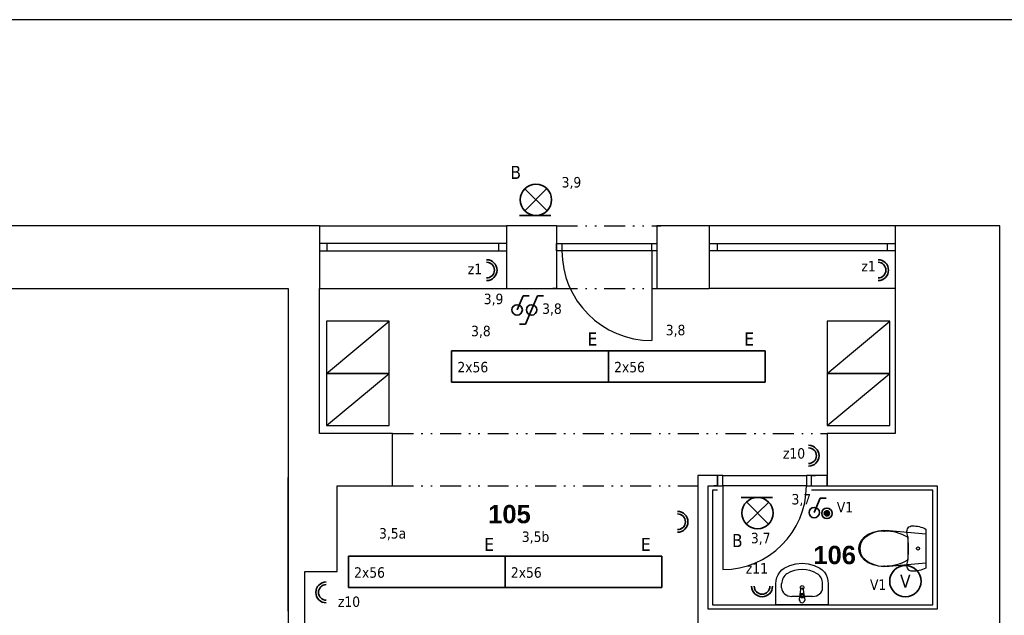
# Model space of a CAD drawing. Header units: millimetres. Extents: x -43330 to -14980, y 7648 to 41537.
# Tile 4 of 5: x -34795 to -25373, y 35836 to 41537. Entities that reach past the tile are written whole.
import ezdxf
from ezdxf.enums import TextEntityAlignment as Align

# ---------------------------------------------------------------- set-up
doc = ezdxf.new("R2010")
doc.units = ezdxf.units.MM
doc.header["$MEASUREMENT"] = 0
doc.linetypes.add('Čerchovaná se dvěma tečkami M', pattern=[455, 200, -75, 15, -75, 15, -75])
doc.layers.add('0_E_Osv', color=1, linetype='Continuous', lineweight=35)
doc.layers.add('0_E_Pop', color=4, linetype='Continuous', lineweight=20)
for name, color, linetype in [('Dveře ArchiCADu', 7, 'Continuous'), ('Nábytek', 7, 'Continuous'), ('Okna ArchiCADu', 7, 'Continuous'), ('SLEPAK', 7, 'Continuous')]:
    doc.layers.add(name, color=color, linetype=linetype)
doc.styles.add('GENERATED_STYLE_1', font='arialbd.ttf')
doc.styles.get("Standard").update_dxf_attribs({"font": 'tahoma.ttf'})

# ---------------------------------------------------------------- blocks, each defined once
blk = doc.blocks.new('Sv_zářivkové 2x36W')
at = {"linetype": 'Continuous'}
for p, q in [((1500, 150), (0, 150)), ((0, 150), (0, -150)), ((1500, -150), (1500, 150)), ((0, -150), (1500, -150))]:
    blk.add_line(p, q, dxfattribs=at)
at = {"flags": 9}
for tag, p in [('MJ', (200, 331.1)), ('SKUPINA', (200, 181.1))]:
    blk.add_attdef(tag, text='', height=100, dxfattribs=at).set_placement(p, align=Align.RIGHT)
for tag, p, height, flags in [('OZNAČENÍ', (1300, 200), 125, 8), ('TYP', (54.9, -56.5), 100, 8), ('VÝROBCE', (300, -300), 100, 9), ('POPIS', (300, -450), 100, 9), ('POZNÁMKA', (300, -600), 100, 9)]:
    blk.add_attdef(tag, p, '', height=height, dxfattribs=dict(flags=flags))
blk = doc.blocks.new('Zásuvka 230V_Dvojitá')
for radius in [99.9, 75]:
    blk.add_arc((0, 99.9), radius, 180, 0)
for tag, p, height, flags in [('OZNAČENÍ', (100, 150), 125, 8), ('TYP', (200, 0), 100, 9), ('VÝROBCE', (200, -150), 100, 9), ('POPIS', (-300, -350), 100, 9), ('POZNÁMKA', (-300, -500), 100, 9)]:
    blk.add_attdef(tag, p, '', height=height, dxfattribs=dict(flags=flags))
at = {"flags": 9}
for tag, p in [('MJ', (-350, 150)), ('SKUPINA', (-350, 0))]:
    blk.add_attdef(tag, text='', height=100, dxfattribs=at).set_placement(p, align=Align.RIGHT)
blk = doc.blocks.new('Sv_žárovkové nástěnné')
at = {"linetype": 'Continuous'}
blk.add_line((-149.9, 156.7), (-149.9, -143.3), dxfattribs=at)
for p, q in [((-107.2, 104.9), (107.2, -104.9)), ((-104.9, -107.2), (104.9, 107.2))]:
    blk.add_line(p, q)
blk.add_circle((0, 0), 150)
at = {"flags": 9}
for tag, p in [('MJ', (-250, 100)), ('SKUPINA', (-250, -50))]:
    blk.add_attdef(tag, text='', height=100, dxfattribs=at).set_placement(p, align=Align.RIGHT)
for tag, p, height, flags in [('OZNAČENÍ', (200, 100), 125, 8), ('TYP', (300, -50), 100, 9), ('VÝROBCE', (300, -200), 100, 9), ('POPIS', (-200, -400), 100, 9), ('POZNÁMKA', (-200, -550), 100, 9)]:
    blk.add_attdef(tag, p, '', height=height, dxfattribs=dict(flags=flags))
blk = doc.blocks.new('Spínač jednopólový ř.1')
for p, q in [((0, 0), (57.6, 136.5)), ((57.6, 136.5), (115.1, 136.5))]:
    blk.add_line(p, q)
blk.add_circle((0, 0), 50)
at = {"flags": 9}
for tag, p in [('MJ', (-300, 200)), ('SKUPINA', (-300, 50))]:
    blk.add_attdef(tag, text='', height=100, dxfattribs=at).set_placement(p, align=Align.RIGHT)
for tag, p, height, flags in [('OZNAČENÍ', (150, 200), 125, 8), ('TYP', (250, 50), 100, 9), ('VÝROBCE', (250, -100), 100, 9), ('POPIS', (-250, -300), 100, 9), ('POZNÁMKA', (-250, -450), 100, 9)]:
    blk.add_attdef(tag, p, '', height=height, dxfattribs=dict(flags=flags))
blk = doc.blocks.new('Spínač střídavý_schod ř.6')
for p, q in [((0, 0), (57.6, 136.5)), ((57.6, 136.5), (115.1, 136.5)), ((0, 0), (-57.6, -136.5)), ((-57.6, -136.5), (-115.1, -136.5))]:
    blk.add_line(p, q)
blk.add_circle((0, 0), 50)
for tag, p, height, flags in [('OZNAČENÍ', (150, 150), 125, 8), ('TYP', (250, 0), 100, 9), ('VÝROBCE', (250, -150), 100, 9), ('POPIS', (-250, -350), 100, 9), ('POZNÁMKA', (-250, -500), 100, 9)]:
    blk.add_attdef(tag, p, '', height=height, dxfattribs=dict(flags=flags))
at = {"flags": 9}
for tag, p in [('MJ', (-300, 150)), ('SKUPINA', (-300, 0))]:
    blk.add_attdef(tag, text='', height=100, dxfattribs=at).set_placement(p, align=Align.RIGHT)
blk = doc.blocks.new('Ventilátor')
blk.add_circle((0, 0), 150)
at = {"flags": 8}
blk.add_attdef('OZNAČENÍ', text='', height=125, dxfattribs=at).set_placement((0, 0), align=Align.MIDDLE)
at = {"flags": 9}
for tag, p in [('MJ', (-250, 50)), ('SKUPINA', (-250, -100))]:
    blk.add_attdef(tag, text='', height=100, dxfattribs=at).set_placement(p, align=Align.RIGHT)
for tag, p in [('TYP', (300, -100)), ('VÝROBCE', (300, -250)), ('POPIS', (-200, -450)), ('POZNÁMKA', (-200, -600))]:
    blk.add_attdef(tag, p, '', height=100, dxfattribs=at)
blk = doc.blocks.new('TL_ZV')
at = {"linetype": 'Continuous'}
blk.add_hatch(color=256, dxfattribs=at).paths.add_polyline_path([(100, 0, 1), (-100, 0, 1)])
for radius in [200, 100]:
    blk.add_circle((0, 0), radius)

msp = doc.modelspace()

# ---------------------------------------------------------------- linework, layer by layer
at = {"layer": 'Dveře ArchiCADu', "linetype": 'Continuous'}
for p, q in [((-29656.8, 39565.2), (-29693.8, 39565.2)), ((-29656.8, 39565.2), (-29656.8, 39395.2)), ((-28696.8, 39565.2), (-28696.8, 39395.2)), ((-28696.8, 39565.2), (-28659.8, 39565.2)), ((-29656.8, 39395.2), (-29606.8, 39395.2)), ((-29656.8, 39325.2), (-29656.8, 39395.2)), ((-29656.8, 39395.2), (-29656.8, 39325.2)), ((-29606.8, 39395.2), (-28746.8, 39395.2)), ((-29606.8, 39395.2), (-29606.8, 39325.2)), ((-28746.8, 39325.2), (-28746.8, 39395.2)), ((-28746.8, 39395.2), (-28696.8, 39395.2)), ((-28696.8, 39395.2), (-28696.8, 39325.2)), ((-28696.8, 39395.2), (-28696.8, 39325.2)), ((-29606.8, 39325.2), (-29656.8, 39325.2)), ((-29656.8, 39325.2), (-29656.8, 38965.2)), ((-28746.8, 39325.2), (-29606.8, 39325.2)), ((-28696.8, 39325.2), (-28746.8, 39325.2)), ((-28746.8, 39325.2), (-28746.8, 38465.2)), ((-28696.8, 39325.2), (-28696.8, 38965.2)), ((-29656.8, 38965.2), (-29693.8, 38965.2)), ((-28696.8, 38965.2), (-28659.8, 38965.2)), ((-28116.8, 37175.2), (-28153.8, 37175.2)), ((-28066.8, 37175.2), (-28116.8, 37175.2)), ((-28116.8, 37175.2), (-28116.8, 37075.2)), ((-28116.8, 37075.2), (-28116.8, 37175.2)), ((-28066.8, 37175.2), (-27266.8, 37175.2)), ((-28066.8, 37075.2), (-28066.8, 37175.2)), ((-27216.8, 37175.2), (-27266.8, 37175.2)), ((-27266.8, 37175.2), (-27266.8, 37075.2)), ((-27216.8, 37075.2), (-27216.8, 37175.2)), ((-27216.8, 37075.2), (-27216.8, 37175.2)), ((-27216.8, 37175.2), (-27179.8, 37175.2)), ((-28116.8, 37075.2), (-28153.8, 37075.2)), ((-28116.8, 37075.2), (-28066.8, 37075.2)), ((-27266.8, 37075.2), (-28066.8, 37075.2)), ((-28066.8, 37075.2), (-28066.8, 36275.2)), ((-27266.8, 37075.2), (-27216.8, 37075.2)), ((-27216.8, 37075.2), (-27179.8, 37075.2))]:
    msp.add_line(p, q, dxfattribs=at)
at = {"layer": 'Dveře ArchiCADu', "linetype": 'Čerchovaná se dvěma tečkami M'}
for p, q in [((-29656.8, 39565.2), (-28696.8, 39565.2)), ((-29656.8, 38965.2), (-28696.8, 38965.2))]:
    msp.add_line(p, q, dxfattribs=at)
at = {"layer": 'Dveře ArchiCADu', "linetype": 'Continuous'}
for centre, radius, start, end in [((-28746.8, 39325.2), 860, 180, 270), ((-28066.8, 37075.2), 800, 270, 0)]:
    msp.add_arc(centre, radius, start, end, dxfattribs=at)
at = {"layer": 'Nábytek', "linetype": 'Continuous'}
for p, q in [((-26303.7, 36652.7), (-26299.7, 36663.6)), ((-26299.7, 36663.6), (-26293.4, 36673.4)), ((-26293.4, 36673.4), (-26285.1, 36681.5)), ((-26285.1, 36681.5), (-26275.3, 36687.6)), ((-26275.3, 36687.6), (-26264.3, 36691.4)), ((-26264.3, 36691.4), (-26252.7, 36692.7)), ((-26252.7, 36692.7), (-26236.1, 36692.2)), ((-26236.1, 36692.2), (-26219.5, 36690.7)), ((-26219.5, 36690.7), (-26203, 36688.3)), ((-26203, 36688.3), (-26186.7, 36684.9)), ((-26186.7, 36684.9), (-26170.6, 36680.5)), ((-26170.6, 36680.5), (-26154.8, 36675.3)), ((-26154.8, 36675.3), (-26139.3, 36669)), ((-26139.3, 36669), (-26124.3, 36661.9)), ((-26124.3, 36661.9), (-26124.3, 36288.4)), ((-26740.1, 36554.5), (-26711.6, 36587.6)), ((-26711.6, 36587.6), (-26674.4, 36613.2)), ((-26674.4, 36613.2), (-26627.4, 36632.2)), ((-26627.4, 36632.2), (-26577.7, 36644.6)), ((-26577.7, 36644.6), (-26526.3, 36650.1)), ((-26526.3, 36650.1), (-26474.7, 36648.5)), ((-26474.7, 36648.5), (-26124.3, 36616.2)), ((-26305.3, 36641.2), (-26303.7, 36652.7)), ((-26304.2, 36629.7), (-26305.3, 36641.2)), ((-26297.4, 36591.4), (-26304.2, 36629.7)), ((-26292.6, 36552.8), (-26297.4, 36591.4)), ((-26297.3, 36584.1), (-26297.3, 36475.2)), ((-26124.3, 36616.2), (-26124.3, 36334.2)), ((-26764.3, 36475.2), (-26758.1, 36516.2)), ((-26758.1, 36434.1), (-26764.3, 36475.2)), ((-26758.1, 36516.2), (-26740.1, 36554.5)), ((-26755.6, 36475.2), (-26755.6, 36475.2)), ((-26728.8, 36556.3), (-26728.8, 36556.3)), ((-26297.3, 36475.2), (-26297.3, 36366.2)), ((-26289.7, 36514), (-26292.6, 36552.8)), ((-26288.7, 36475.2), (-26289.7, 36514)), ((-26289.7, 36436.3), (-26288.7, 36475.2)), ((-26740.1, 36395.8), (-26758.1, 36434.1)), ((-26711.6, 36362.8), (-26740.1, 36395.8)), ((-26297.4, 36359), (-26292.6, 36397.5)), ((-26292.6, 36397.5), (-26289.7, 36436.3)), ((-27501.4, 36270.2), (-27478.9, 36286.8)), ((-27478.9, 36286.8), (-27424.5, 36313.4)), ((-27424.5, 36313.4), (-27367, 36329.7)), ((-27367, 36329.7), (-27307.9, 36335.2)), ((-27307.9, 36335.2), (-27248.8, 36329.7)), ((-27248.8, 36329.7), (-27191.2, 36313.4)), ((-27191.2, 36313.4), (-27136.9, 36286.8)), ((-27136.9, 36286.8), (-27114.4, 36270.2)), ((-26674.4, 36337.2), (-26711.6, 36362.8)), ((-26627.4, 36318.2), (-26674.4, 36337.2)), ((-26577.7, 36305.8), (-26627.4, 36318.2)), ((-26526.3, 36300.3), (-26577.7, 36305.8)), ((-26474.7, 36301.8), (-26526.3, 36300.3)), ((-26124.3, 36334.2), (-26474.7, 36301.8)), ((-26305.3, 36309.1), (-26304.2, 36320.7)), ((-26303.7, 36297.6), (-26305.3, 36309.1)), ((-26304.2, 36320.7), (-26297.4, 36359)), ((-26299.7, 36286.7), (-26303.7, 36297.6)), ((-26293.4, 36277), (-26299.7, 36286.7)), ((-26285.1, 36268.8), (-26293.4, 36277)), ((-26139.3, 36281.3), (-26154.8, 36275.1)), ((-26124.3, 36288.4), (-26139.3, 36281.3)), ((-27555.5, 36168.8), (-27548.3, 36197.8)), ((-27548.3, 36197.8), (-27536.6, 36224.9)), ((-27536.6, 36224.9), (-27520.8, 36249.3)), ((-27520.8, 36249.3), (-27501.4, 36270.2)), ((-27114.4, 36270.2), (-27095, 36249.3)), ((-27095, 36249.3), (-27079.1, 36224.9)), ((-27079.1, 36224.9), (-27067.5, 36197.8)), ((-27067.5, 36197.8), (-27060.3, 36168.8)), ((-26275.3, 36262.7), (-26285.1, 36268.8)), ((-26264.3, 36259), (-26275.3, 36262.7)), ((-26252.7, 36257.7), (-26264.3, 36259)), ((-26236.1, 36258.2), (-26252.7, 36257.7)), ((-26219.5, 36259.6), (-26236.1, 36258.2)), ((-26203, 36262.1), (-26219.5, 36259.6)), ((-26186.7, 36265.5), (-26203, 36262.1)), ((-26170.6, 36269.8), (-26186.7, 36265.5)), ((-26154.8, 36275.1), (-26170.6, 36269.8)), ((-27557.9, 36138.8), (-27555.5, 36168.8)), ((-27557.9, 35935.2), (-27557.9, 36138.8)), ((-27503.5, 36098.1), (-27503.5, 36138.8)), ((-27112.2, 36098.1), (-27112.2, 36138.8)), ((-27060.3, 36168.8), (-27057.9, 36138.8)), ((-27057.9, 36138.8), (-27057.9, 35935.2)), ((-27208.9, 36017.2), (-27406.9, 36017.2)), ((-27332.9, 35982.2), (-27328.9, 36024.2)), ((-27325.6, 36033.7), (-27319, 36086.6)), ((-27321.5, 36022), (-27321.5, 36007.1)), ((-27321.5, 36007.1), (-27294.3, 36007.1)), ((-27296.8, 36086.6), (-27290.2, 36033.7)), ((-27294.3, 36007.1), (-27294.3, 36022)), ((-27286.9, 36024.2), (-27282.9, 35982.2)), ((-27057.9, 35935.2), (-27557.9, 35935.2))]:
    msp.add_line(p, q, dxfattribs=at)
for centre, radius in [((-26199.2, 36475.2), 15), ((-27307.9, 36102.7), 17.5)]:
    msp.add_circle(centre, radius, dxfattribs=at)
for centre, radius, start, end in [((-26536.6, 36385.7), 257, 86.80485, 138.4245), ((-26512.2, 36217.1), 425.4, 59.65177, 91.35393), ((-26617, 36474.4), 138.6, 143.77719, 179.66441), ((-26617, 36476), 138.6, 180.33559, 216.2228), ((-26536.6, 36564.6), 257, 221.5755, 273.19515), ((-26512.2, 36733.3), 425.4, 268.64607, 300.34823), ((-27307.9, 36085.2), 11.2, 7.13892, 172.86108), ((-27307.9, 36022.3), 21.1, 147.22897, 174.83039), ((-27307.9, 36022.3), 21.1, 32.77103, 147.22897), ((-27307.9, 36022), 13.6, 0, 180), ((-27307.9, 36022.3), 21.1, 5.16961, 32.77103), ((-27307.9, 35982.2), 25, 180, 0)]:
    msp.add_arc(centre, radius, start, end, dxfattribs=at)
for centre, major_axis, ratio, start_param, end_param in [((-27307.9, 35935.2), (0, -339.4), 0.896739, 2.644618, 3.638567), ((-27406.9, 36138.8), (0, -107.7), 0.896739, 3.638567, 4.712389), ((-27208.8, 36138.8), (0, -107.7), 0.896739, 1.570796, 2.644618), ((-27406.8, 36098.1), (96.7, 0), 0.835889, 3.141593, 4.712389), ((-27209, 36098.1), (96.7, 0), 0.835889, 4.712389, 6.283185)]:
    msp.add_ellipse(centre, major_axis=major_axis, ratio=ratio, start_param=start_param, end_param=end_param, dxfattribs=at)
for p in [(-26522.3, 36642.2), (-26297.3, 36584.1), (-26728.8, 36394.1), (-26522.3, 36308.1), (-27325.6, 36033.7), (-27296.8, 36086.6), (-27286.9, 36024.2), (-27332.9, 35982.2)]:
    msp.add_point(p, dxfattribs=at)
at = {"layer": 'Okna ArchiCADu', "linetype": 'Continuous'}
for p, q in [((-31926.8, 39565.2), (-30136.8, 39565.2)), ((-26416.8, 39565.2), (-28196.8, 39565.2)), ((-31851.8, 39395.2), (-31926.8, 39395.2)), ((-31926.8, 39395.2), (-31926.8, 39325.2)), ((-31851.8, 39325.2), (-31851.8, 39395.2)), ((-30211.8, 39395.2), (-31851.8, 39395.2)), ((-30136.8, 39395.2), (-30211.8, 39395.2)), ((-30211.8, 39395.2), (-30211.8, 39325.2)), ((-30136.8, 39395.2), (-30136.8, 39325.2)), ((-28196.8, 39395.2), (-28121.8, 39395.2)), ((-28196.8, 39395.2), (-28196.8, 39325.2)), ((-28121.8, 39395.2), (-28121.8, 39325.2)), ((-28121.8, 39395.2), (-26491.8, 39395.2)), ((-26491.8, 39325.2), (-26491.8, 39395.2)), ((-26491.8, 39395.2), (-26416.8, 39395.2)), ((-26416.8, 39395.2), (-26416.8, 39325.2)), ((-31926.8, 39325.2), (-31851.8, 39325.2)), ((-31851.8, 39325.2), (-30211.8, 39325.2)), ((-30211.8, 39325.2), (-30136.8, 39325.2)), ((-28121.8, 39325.2), (-28196.8, 39325.2)), ((-26491.8, 39325.2), (-28121.8, 39325.2)), ((-26416.8, 39325.2), (-26491.8, 39325.2)), ((-31926.8, 38965.2), (-30136.8, 38965.2)), ((-26416.8, 38965.2), (-28196.8, 38965.2))]:
    msp.add_line(p, q, dxfattribs=at)
at = {"layer": 'SLEPAK', "linetype": 'Continuous'}
for p, q in [((-31926.8, 39565.2), (-31926.8, 39395.2)), ((-30136.8, 39565.2), (-30136.8, 39395.2)), ((-29656.8, 39565.2), (-29693.8, 39565.2)), ((-29656.8, 39565.2), (-29656.8, 39395.2)), ((-29656.8, 39565.2), (-29656.8, 39395.2)), ((-28696.8, 39565.2), (-28659.8, 39565.2)), ((-28696.8, 39565.2), (-28696.8, 39395.2)), ((-28696.8, 39565.2), (-28696.8, 39395.2)), ((-28196.8, 39565.2), (-28196.8, 39395.2)), ((-26416.8, 39565.2), (-26416.8, 39395.2)), ((-31926.8, 39395.2), (-31926.8, 39325.2)), ((-30136.8, 39395.2), (-30136.8, 39325.2)), ((-29656.8, 39395.2), (-29656.8, 39325.2)), ((-28696.8, 39395.2), (-28696.8, 39325.2)), ((-28196.8, 39395.2), (-28196.8, 39325.2)), ((-26416.8, 39395.2), (-26416.8, 39325.2)), ((-31926.8, 39325.2), (-31926.8, 38965.2)), ((-30136.8, 39325.2), (-30136.8, 38965.2)), ((-29656.8, 39325.2), (-29656.8, 38965.2)), ((-28696.8, 39325.2), (-28696.8, 38965.2)), ((-28196.8, 39325.2), (-28196.8, 38965.2)), ((-26416.8, 39325.2), (-26416.8, 38965.2)), ((-29656.8, 38965.2), (-29693.8, 38965.2)), ((-28696.8, 38965.2), (-28659.8, 38965.2)), ((-31260.8, 38651.7), (-31860.8, 38651.7)), ((-31860.8, 38651.7), (-31860.8, 38151.7)), ((-31860.8, 38151.7), (-31260.8, 38651.7)), ((-31260.8, 38151.7), (-31260.8, 38651.7)), ((-26466.8, 38651.7), (-27066.8, 38651.7)), ((-27066.8, 38651.7), (-27066.8, 38151.7)), ((-27066.8, 38151.7), (-26466.8, 38651.7)), ((-26466.8, 38151.7), (-26466.8, 38651.7)), ((-31260.8, 38151.7), (-31860.8, 38151.7)), ((-31860.8, 38151.7), (-31860.8, 37651.7)), ((-31860.8, 37651.7), (-31260.8, 38151.7)), ((-31860.8, 38151.7), (-31260.8, 38151.7)), ((-31260.8, 37651.7), (-31260.8, 38151.7)), ((-26466.8, 38151.7), (-27066.8, 38151.7)), ((-27066.8, 38151.7), (-27066.8, 37651.7)), ((-27066.8, 37651.7), (-26466.8, 38151.7)), ((-27066.8, 38151.7), (-26466.8, 38151.7)), ((-26466.8, 37651.7), (-26466.8, 38151.7)), ((-31860.8, 37651.7), (-31260.8, 37651.7)), ((-27066.8, 37651.7), (-26466.8, 37651.7)), ((-32226.8, 37155.2), (-32226.8, 36603.5)), ((-32226.8, 35877.1), (-32226.8, 37155.2)), ((-28116.8, 37175.2), (-28153.8, 37175.2)), ((-28116.8, 37075.2), (-28116.8, 37175.2)), ((-27216.8, 37175.2), (-27179.8, 37175.2)), ((-27216.8, 37075.2), (-27216.8, 37175.2)), ((-31756.8, 36255.2), (-31756.8, 37075.2)), ((-28116.8, 37035.2), (-28166.8, 37035.2)), ((-28166.8, 37035.2), (-28166.8, 35935.2)), ((-28116.8, 37075.2), (-28153.8, 37075.2)), ((-27216.8, 37075.2), (-27179.8, 37075.2)), ((-26056.8, 37035.2), (-27216.8, 37035.2)), ((-26056.8, 35935.2), (-26056.8, 37035.2)), ((-32066.8, 36255.2), (-31756.8, 36255.2)), ((-28166.8, 35935.2), (-26056.8, 35935.2))]:
    msp.add_line(p, q, dxfattribs=at)
at = {"layer": 'SLEPAK', "linetype": 'Čerchovaná se dvěma tečkami M'}
for p, q in [((-31226.8, 37575.2), (-27066.8, 37575.2)), ((-31226.8, 37075.2), (-28306.8, 37075.2))]:
    msp.add_line(p, q, dxfattribs=at)
at = {"layer": 'SLEPAK', "linetype": 'Continuous', "flags": 128}
for points in [[(-15081.9, 41537.3), (-43329.9, 41537.3)], [(-31926.8, 39565.2), (-35246.8, 39565.2)], [(-29656.8, 39565.2), (-30136.8, 39565.2)], [(-28196.8, 39565.2), (-28696.8, 39565.2)], [(-25416.8, 39565.2), (-26416.8, 39565.2)], [(-25416.8, 37575.2), (-25416.8, 39565.2)], [(-34906.8, 38965.2), (-32226.8, 38965.2)], [(-32226.8, 38965.2), (-32226.8, 36603.5)], [(-31926.8, 37575.2), (-31926.8, 38965.2)], [(-30136.8, 38965.2), (-29656.8, 38965.2)], [(-28696.8, 38965.2), (-28196.8, 38965.2)], [(-26416.8, 38965.2), (-26416.8, 37575.2)], [(-31226.8, 37575.2), (-31926.8, 37575.2)], [(-31226.8, 37075.2), (-31226.8, 37575.2)], [(-26416.8, 37575.2), (-27066.8, 37575.2)], [(-27066.8, 37575.2), (-27066.8, 37075.2)], [(-25416.8, 34645.2), (-25416.8, 37575.2)], [(-28116.8, 37175.2), (-28306.8, 37175.2)], [(-28306.8, 37175.2), (-28306.8, 34925.2)], [(-27066.8, 37175.2), (-27216.8, 37175.2)], [(-27066.8, 37075.2), (-27066.8, 37175.2)], [(-31756.8, 37075.2), (-31226.8, 37075.2)], [(-28206.8, 37075.2), (-28116.8, 37075.2)], [(-28206.8, 35895.2), (-28206.8, 37075.2)], [(-27216.8, 37075.2), (-27066.8, 37075.2)], [(-27066.8, 37075.2), (-26016.8, 37075.2)], [(-26016.8, 37075.2), (-26016.8, 35895.2)], [(-32226.8, 36603.5), (-32226.8, 32895.2)], [(-32066.8, 34895.2), (-32066.8, 36255.2)], [(-26016.8, 35895.2), (-28206.8, 35895.2)]]:
    msp.add_lwpolyline(points, dxfattribs=at)

# ---------------------------------------------------------------- block references
at = {"layer": '0_E_Osv', "linetype": 'Continuous'}
ref = msp.add_blockref('Sv_žárovkové nástěnné', (-29855, 39813.4), dxfattribs=dict(at, rotation=90))
ref.add_attrib('OZNAČENÍ', 'B', (-30099.1, 40013.4), dxfattribs={"layer": '0', "height": 125})
at = {"layer": '0_E_Osv', "linetype": 'Continuous', "xscale": -1}
for p, rotation in [((-30227.2, 39140), 90), ((-26480.8, 39140), 90), ((-27145.7, 37363.8), 90), ((-28400.1, 36731.3), 90), ((-31961.3, 36055.4), 270)]:
    msp.add_blockref('Zásuvka 230V_Dvojitá', p, dxfattribs=dict(at, rotation=rotation))
at = {"layer": '0_E_Osv', "linetype": 'Continuous'}
for name, p in [('Spínač jednopólový ř.1', (-30034.9, 38759)), ('Spínač střídavý_schod ř.6', (-29896.2, 38759)), ('Spínač jednopólový ř.1', (-27191.7, 36819.6))]:
    msp.add_blockref(name, p, dxfattribs=at)
ref = msp.add_blockref('Sv_zářivkové 2x36W', (-30661.7, 38218.6), dxfattribs=at)
ref.add_attrib('OZNAČENÍ', 'E', (-29361.7, 38418.6), dxfattribs={"layer": '0', "height": 125})
ref.add_attrib('TYP', '2x56', (-30606.8, 38162), dxfattribs={"layer": '0', "height": 100})
ref = msp.add_blockref('Sv_zářivkové 2x36W', (-29161.7, 38218.6), dxfattribs=at)
ref.add_attrib('OZNAČENÍ', 'E', (-27861.7, 38418.6), dxfattribs={"layer": '0', "height": 125})
ref.add_attrib('TYP', '2x56', (-29106.8, 38162), dxfattribs={"layer": '0', "height": 100})
ref = msp.add_blockref('Sv_žárovkové nástěnné', (-27734.6, 36814.6), dxfattribs=dict(at, xscale=-1, rotation=90))
ref.add_attrib('OZNAČENÍ', 'B', (-27978.7, 36489.6), dxfattribs={"layer": '0', "height": 125})
at = {"layer": '0_E_Osv', "lineweight": 35, "ltscale": 0.35, "xscale": 0.2500000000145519, "yscale": 0.25, "zscale": 0.25, "rotation": 180}
msp.add_blockref('TL_ZV', (-27070.4, 36812.1), dxfattribs=at)
at = {"layer": '0_E_Osv', "linetype": 'Continuous'}
ref = msp.add_blockref('Sv_zářivkové 2x36W', (-31649.8, 36252.6), dxfattribs=at)
ref.add_attrib('OZNAČENÍ', 'E', (-30349.8, 36452.6), dxfattribs={"layer": '0', "height": 125})
ref.add_attrib('TYP', '2x56', (-31594.8, 36196), dxfattribs={"layer": '0', "height": 100})
ref = msp.add_blockref('Sv_zářivkové 2x36W', (-30149.8, 36252.6), dxfattribs=at)
ref.add_attrib('OZNAČENÍ', 'E', (-28849.8, 36452.6), dxfattribs={"layer": '0', "height": 125})
ref.add_attrib('TYP', '2x56', (-30094.8, 36196), dxfattribs={"layer": '0', "height": 100})
ref = msp.add_blockref('Ventilátor', (-26319.8, 36162.9), dxfattribs=at)
ref.add_attrib('OZNAČENÍ', 'V', dxfattribs={"layer": '0', "height": 125}).set_placement((-26319.8, 36162.9), align=Align.MIDDLE)
at = {"layer": '0_E_Osv', "linetype": 'Continuous', "xscale": -1}
msp.add_blockref('Zásuvka 230V_Dvojitá', (-27690.9, 36013.7), dxfattribs=at)

# ---------------------------------------------------------------- texts
at = {"linetype": 'Continuous', "char_height": 175, "attachment_point": 8, "style": 'GENERATED_STYLE_1'}
for s, insert in [('{105}', (-30108.3, 36715)), ('{106}', (-26996.3, 36323.7))]:
    msp.add_mtext(s, dxfattribs=dict(at, insert=insert))
at = {"layer": '0_E_Pop'}
for s, p in [('3,9', (-29609.3, 39931.4)), ('z1', (-30507.1, 39101.4)), ('z1', (-26740.9, 39128.1)), ('3,9', (-30354.4, 38814.6)), ('3,8', (-29795.6, 38721.5)), ('3,8', (-30475.5, 38507.5)), ('3,8', (-28612.7, 38516.8)), ('z10', (-27491.1, 37336.4)), ('3,7', (-27408.8, 36897.2)), ('V1', (-26975.5, 36821.4)), ('3,5a', (-31356.9, 36571)), ('3,5b', (-29989.8, 36538.4)), ('3,7', (-27797.8, 36525.9)), ('z11', (-27846.5, 36235.9)), ('V1', (-26658.4, 36079.8)), ('z10', (-31750.1, 35916.5))]:
    msp.add_text(s, height=100, dxfattribs=at).set_placement(p)

doc.saveas('drawing.dxf')
